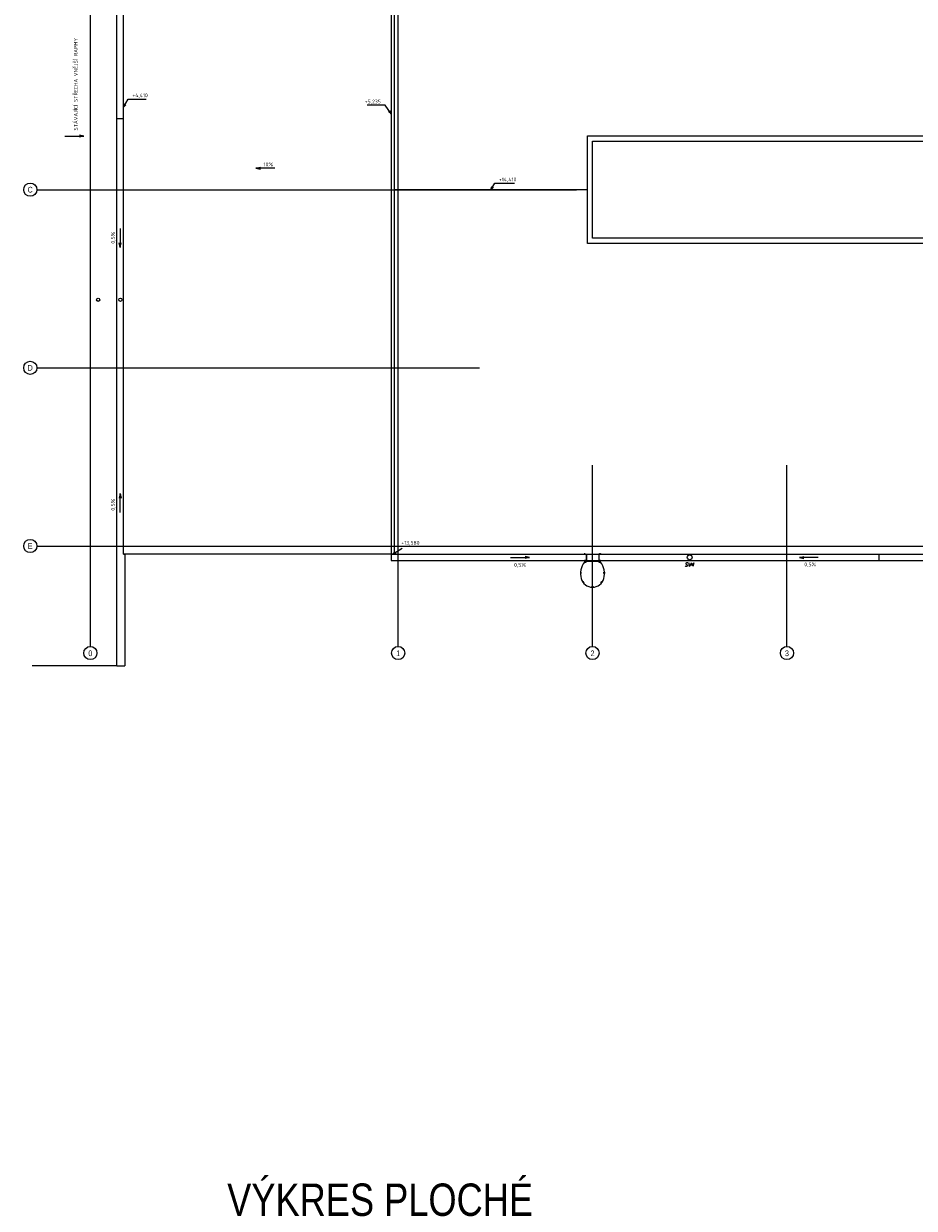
# Model space of a CAD drawing. Header units: millimetres. Extents: x -102634 to 407724, y -68883 to 155589.
# Tile 51 of 80: x 170189 to 197678, y 48512 to 85082. Entities that reach past the tile are written whole.
import ezdxf
from ezdxf.enums import TextEntityAlignment as Align
from ezdxf.lldxf.tags import DXFTag

# ---------------------------------------------------------------- set-up
doc = ezdxf.new("R2010")
doc.units = ezdxf.units.MM
doc.header["$LTSCALE"] = 20
for name, color, linetype, lineweight in [('CKRASTR', 7, 'DASHDOT', 18), ('CKRASTR_POPIS', 9, 'Continuous', 25), ('CKSTRECHA_PODROVINOU', 7, 'Continuous', 25), ('CKTEXTY_MALE', 8, 'Continuous', 18), ('IN_C_TENKA', 7, 'Continuous', 18), ('požární žebřík', 7, 'Continuous', 15)]:
    doc.layers.add(name, color=color, linetype=linetype, lineweight=lineweight)
doc.styles.add('Arial', font='arial.ttf', dxfattribs={"width": 0.8})
doc.styles.add('KURZIVA', font='italic__.ttf')
doc.styles.get("Standard").update_dxf_attribs({"font": 'isocpeur.ttf'})
tags = doc.linetypes.add('DASHDOT', pattern=[25.4, 12.7, -6.35, 0, -6.35]).pattern_tags.tags
tags[10:11] = [DXFTag(74, 4), DXFTag(75, 0), DXFTag(340, '0'), DXFTag(46, 0.0), DXFTag(50, 0.0), DXFTag(44, 0.0), DXFTag(45, 0.0)]
tags[8:9] = [DXFTag(74, 4), DXFTag(75, 0), DXFTag(340, '0'), DXFTag(46, 0.0), DXFTag(50, 0.0), DXFTag(44, 0.0), DXFTag(45, 0.0)]
tags[6:7] = [DXFTag(74, 4), DXFTag(75, 0), DXFTag(340, '0'), DXFTag(46, 0.0), DXFTag(50, 0.0), DXFTag(44, 0.0), DXFTag(45, 0.0)]
tags[4:5] = [DXFTag(74, 4), DXFTag(75, 0), DXFTag(340, '0'), DXFTag(46, 0.0), DXFTag(50, 0.0), DXFTag(44, 0.0), DXFTag(45, 0.0)]
tags = doc.linetypes.add('DASHED', pattern=[19.05, 12.7, -6.35]).pattern_tags.tags
tags[6:7] = [DXFTag(74, 4), DXFTag(75, 0), DXFTag(340, '0'), DXFTag(46, 0.0), DXFTag(50, 0.0), DXFTag(44, 0.0), DXFTag(45, 0.0)]
tags[4:5] = [DXFTag(74, 4), DXFTag(75, 0), DXFTag(340, '0'), DXFTag(46, 0.0), DXFTag(50, 0.0), DXFTag(44, 0.0), DXFTag(45, 0.0)]
doc.dimstyles.new('CADKON$7', dxfattribs={"dimscale": 100, "dimtxt": 2.5, "dimasz": 2.5, "dimexe": 1.8, "dimexo": 5, "dimgap": 0.6, "dimtad": 1, "dimrnd": 1, "dimtxsty": 'Standard', "dimblk1": 'OBLIQUE', "dimblk2": 'OBLIQUE', "dimsah": 1, "dimcen": 2.5, "dimadec": 1, "dimazin": 2, "dimtfac": 1, "dimtdec": 4, "dimtix": 1, "dimtmove": 0, "dimatfit": 3, "dimldrblk": 'DOTSMALL', "dimfxl": 5, "dimfxlon": 1, "dimtfill": 1, "dimtolj": 1, "dimarcsym": 0})

# ---------------------------------------------------------------- blocks, each defined once
blk = doc.blocks.new('_OBLIQUE')
at = {"color": 0, "linetype": 'ByBlock', "transparency": 33554687}
blk.add_line((-0.5, -0.5), (0.5, 0.5), dxfattribs=at)
blk = doc.blocks.new('žebřík')
at = {"layer": 'požární žebřík'}
for points in [[(2525, 2046), (2494, 2009), (2478, 2022), (2510, 2059)], [(2804, 2159), (2755, 2159), (2755, 2179), (2804, 2179)], [(3034, 2046), (3066, 2009), (3081, 2022), (3050, 2059)], [(2431, 1761), (2434, 1713), (2414, 1711), (2411, 1760)], [(3128, 1761), (3125, 1713), (3145, 1711), (3148, 1760)], [(2581, 1353), (2581, 1403), (2531, 1403), (2531, 1353)], [(2976, 1355), (2581, 1355), (2581, 1387), (2976, 1387)], [(3026, 1353), (3026, 1403), (2976, 1403), (2976, 1353)]]:
    blk.add_lwpolyline(points, close=True, dxfattribs=at)
for points in [[(2508, 1158), (2587, 1158), (2587, 1399)], [(2508, 1164), (2581, 1164), (2581, 1399)], [(2508, 1164), (2508, 1158)], [(2531, 1403), (2581, 1353)], [(2531, 1353), (2581, 1403)], [(3026, 1371), (2531, 1371)], [(2542, 1182), (2542, 1133)], [(2587, 1399), (2581, 1399)], [(3049, 1158), (2970, 1158), (2970, 1399)], [(2970, 1399), (2976, 1399)], [(2976, 1403), (3026, 1353)], [(2976, 1353), (3026, 1403)], [(3049, 1164), (2976, 1164), (2976, 1399)], [(3015, 1182), (3015, 1133)], [(3049, 1158), (3049, 1164)]]:
    blk.add_lwpolyline(points, dxfattribs=at)
for centre in [(2556, 1378), (3001, 1378)]:
    blk.add_circle(centre, 25, dxfattribs=at)
for centre, radius, start, end in [((3031, 1767), 619, 166.2737, 216.0695), ((2780, 1816), 364, 15.71, 164.29), ((2529, 1767), 619, 323.9305, 13.7263)]:
    blk.add_arc(centre, radius, start, end, dxfattribs=at)

msp = doc.modelspace()

# ---------------------------------------------------------------- linework, layer by layer
at = {"layer": 'CKRASTR'}
for p, q in [((172247, 65858), (172247, 91958)), ((181747, 65858), (181747, 91958)), ((170597, 79958), (187254, 79958)), ((170597, 74458), (184254, 74458)), ((187747, 65858), (187747, 71458)), ((193747, 65858), (193747, 71458)), ((170597, 68958), (224747, 68958))]:
    msp.add_line(p, q, dxfattribs=at)
at = {"layer": 'CKRASTR_POPIS'}
for centre in [(170393, 79958), (170393, 74458), (170393, 68958), (172247, 65654), (181747, 65654), (187747, 65654), (193747, 65654)]:
    msp.add_circle(centre, 204, dxfattribs=at)
at = {"layer": 'CKSTRECHA_PODROVINOU'}
for p, q in [((173066, 65258), (173066, 94340)), ((173265, 68708), (173265, 91208)), ((181527, 91208), (181527, 68708)), ((181627, 91208), (181627, 68708)), ((173066, 82158), (173265, 82158)), ((171463, 81605), (172045, 81605)), ((172045, 81605), (171908, 81636)), ((172045, 81605), (171908, 81574)), ((177359, 80617), (177496, 80648)), ((177941, 80617), (177359, 80617)), ((177359, 80617), (177496, 80586)), ((187587, 79958), (181627, 79958)), ((173165, 78758), (173165, 78176)), ((173165, 78176), (173135, 78314)), ((173165, 78176), (173196, 78314)), ((173165, 70575), (173135, 70438)), ((173165, 69993), (173165, 70575)), ((173165, 70575), (173196, 70438)), ((181527, 68708), (173265, 68708)), ((173265, 68708), (173295, 68708)), ((173265, 68708), (173315, 68708)), ((173315, 68708), (173315, 65258)), ((181527, 68708), (207027, 68708)), ((181527, 68708), (181527, 68508)), ((181527, 68508), (211532, 68508)), ((185218, 68599), (185800, 68599)), ((185800, 68599), (185662, 68629)), ((185800, 68599), (185662, 68568)), ((194132, 68599), (194270, 68629)), ((194714, 68599), (194132, 68599)), ((194132, 68599), (194270, 68568)), ((196589, 68508), (196589, 68708)), ((173066, 65258), (170452, 65258)), ((173066, 65258), (173315, 65258))]:
    msp.add_line(p, q, dxfattribs=at)
msp.add_lwpolyline([(187587, 81618), (217907, 81618), (217907, 78298), (187587, 78298)], close=True, dxfattribs=at)
at = {"layer": 'CKSTRECHA_PODROVINOU', "linetype": 'DASHED'}
msp.add_lwpolyline([(187747, 81458), (217747, 81458), (217747, 78458), (187747, 78458)], close=True, dxfattribs=at)
at = {"layer": 'CKSTRECHA_PODROVINOU'}
msp.add_circle((190746, 68608), 75, dxfattribs=at)
at = {"layer": 'Defpoints'}
msp.add_circle((172487, 76558), 50, dxfattribs=at)
at = {"layer": 'IN_C_TENKA'}
msp.add_circle((173173, 76558), 50, dxfattribs=at)

# ---------------------------------------------------------------- block references
at = {"rotation": 180}
msp.add_blockref('žebřík', (190525, 69866), dxfattribs=at)

# ---------------------------------------------------------------- texts
at = {"layer": 'CKRASTR_POPIS', "style": 'Arial', "width": 0.8}
for s, height, p in [('C', 175, (170389, 79958)), ('D', 175, (170389, 74458)), ('E', 175, (170389, 68958)), ('0', 175, (172247, 65646)), ('1', 175, (181747, 65646)), ('2', 175, (187747, 65646)), ('3', 175, (193747, 65646)), ('VÝKRES PLOCHÉ', 1000, (181190, 48901))]:
    msp.add_text(s, height=height, dxfattribs=at).set_placement(p, align=Align.MIDDLE)
at = {"layer": 'CKTEXTY_MALE'}
for s, p in [('STÁVAJÍCÍ STŘECHA VNĚJŠÍ RAPMY', (171855, 81783)), ('0,5%', (173002, 78291)), ('0,5%', (173002, 70048))]:
    msp.add_text(s, height=115, rotation=90, dxfattribs=at).set_placement(p)
for s, p in [('10%', (177590, 80681)), ('0,5%', (185325, 68319)), ('0,5%', (194283, 68333))]:
    msp.add_text(s, height=115, dxfattribs=at).set_placement(p)
at = {"layer": 'CKTEXTY_MALE', "style": 'KURZIVA'}
msp.add_text('SV4', height=115, dxfattribs=at).set_placement((190589, 68326))
at = {"layer": 'CKTEXTY_MALE', "char_height": 115}
for s, insert, attachment_point in [('+4,410', (173546, 82786), 7), ('+5,235', (181211, 82594), 9), ('+14,410', (184858, 80189), 7), ('+13,580', (181844, 68972), 7)]:
    msp.add_mtext(s, dxfattribs=dict(at, insert=insert, attachment_point=attachment_point))

# ---------------------------------------------------------------- leaders
at = {"layer": 'CKTEXTY_MALE', "annotation_type": 0, "has_hookline": 1}
for points, hookline_direction, text_width in [([(173265, 82506), (173416, 82756), (173516, 82756)], 0, 420), ([(181527, 82304), (181341, 82564), (181241, 82564)], 1, 420), ([(184607, 79958), (184728, 80159), (184828, 80159)], 0, 477)]:
    msp.add_leader(points, dimstyle='CADKON$7', override={"dimscale": 50, "dimtxt": 2.3, "dimasz": 2, "dimldrblk": 'Open30'}, dxfattribs=dict(at, hookline_direction=hookline_direction, text_width=text_width))
at = {"layer": 'CKTEXTY_MALE'}
msp.add_leader([(181577, 68708), (181873, 68888)], dimstyle='CADKON$7', override={"dimscale": 50, "dimtxt": 2.3, "dimasz": 2, "dimldrblk": 'Open30'}, dxfattribs=at)

doc.saveas('drawing.dxf')
